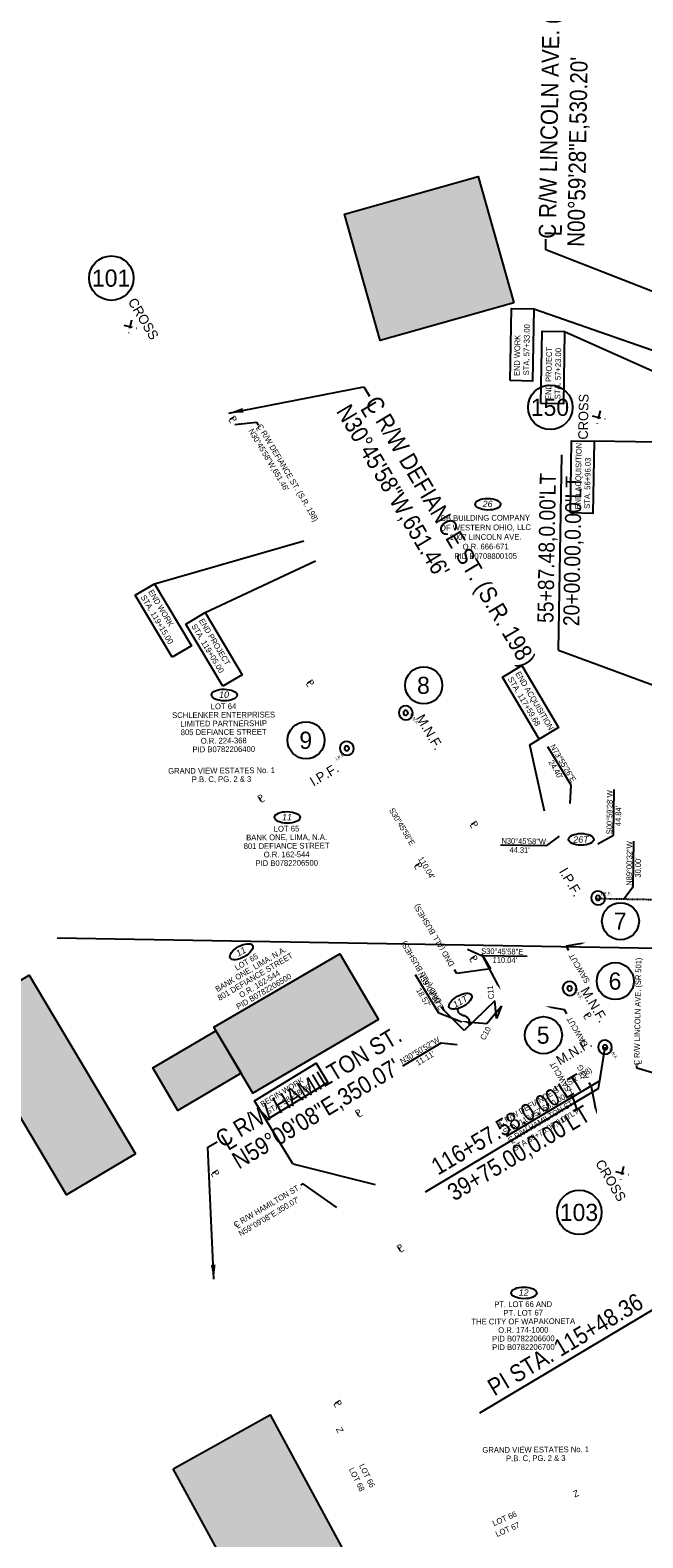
# Model space of a CAD drawing. Header units: feet. Extents: x 1485209 to 1496127, y 336129 to 339496.
# Tile 5 of 8: x 1495356 to 1495624, y 336959 to 337618. Entities that reach past the tile are written whole.
import ezdxf
from ezdxf import colors
from ezdxf.entities.mleader import LeaderData, LeaderLine
from ezdxf.enums import TextEntityAlignment as Align
from ezdxf.math import Vec2, Vec3

# ---------------------------------------------------------------- set-up
doc = ezdxf.new("R2010")
doc.units = ezdxf.units.FT
doc.header["$MEASUREMENT"] = 0
for name, pattern in [('F', [0.15, 0.1, -0.05]), ('HIDDEN4', [0.09375, 0.0625, -0.03125]), ('OhDOT_USTN3', [0.22, 0.165, -0.055])]:
    doc.linetypes.add(name, pattern=pattern)
for name, color, linetype in [('BD_X_Building', 130, 'Continuous'), ('BD_X_Hatch', 247, 'Continuous'), ('DV_X_Lot_Line', 80, 'OhDOT_USTN3'), ('RD_P_Text', 1, 'Continuous'), ('RW_P_Text-Boundary', 20, 'Continuous'), ('RW_P_Text-Parcel', 140, 'Continuous'), ('RW_X_Text-CLplat', 30, 'Continuous')]:
    doc.layers.add(name, color=color, linetype=linetype)
doc.styles.add('Slanted-Normal', font='font31.shx', dxfattribs={"height": 0.1})
doc.styles.get("Standard").update_dxf_attribs({"font": 'font31.shx'})
doc.styles.add('Style-font31', font='font31.shx')
doc.styles.add('Text - CenterTop 0.14 Italic', font='ariali.ttf', dxfattribs={"height": 0.14})
doc.dimstyles.new('COEC', dxfattribs={"dimscale": 13.9, "dimtxt": 0.18, "dimasz": 0.18, "dimexe": 0.18, "dimexo": 0.0625, "dimgap": 0.09, "dimtad": 1, "dimzin": 0, "dimdsep": 46, "dimtxsty": 'Standard', "dimcen": 0.09, "dimclrd": 256, "dimclre": 256, "dimclrt": 256, "dimaunit": 1, "dimadec": 4, "dimazin": 0, "dimtfac": 1, "dimtofl": 0, "dimtmove": 0, "dimatfit": 3, "dimfxl": 1, "dimtolj": 1, "dimtzin": 0, "dimlwd": -1, "dimlwe": -1, "dimarcsym": 0})

# ---------------------------------------------------------------- blocks, each defined once
blk = doc.blocks.new('309')
at = {"color": 0, "linetype": 'HIDDEN4'}
for p, q in [((-0.034, 0.034), (0.034, -0.034)), ((0.034, 0.034), (-0.034, -0.034))]:
    blk.add_line(p, q, dxfattribs=at)

msp = doc.modelspace()

# ---------------------------------------------------------------- hatches: boundary and pattern name
at = {"layer": 'BD_X_Hatch'}
h = msp.add_hatch(color=255, dxfattribs=at)
h.dxf.hatch_style = 1
h.paths.add_polyline_path([(1495551.85, 337553.87), (1495493.38, 337537.39), (1495508.95, 337482.15), (1495567.42, 337498.63)])
h = msp.add_hatch(color=255, dxfattribs=at)
h.dxf.hatch_style = 1
h.paths.add_polyline_path([(1495508.3, 337185.5), (1495491.29, 337214.25), (1495436.26, 337182.12), (1495453.26, 337153.37)])
h.paths.add_polyline_path([(1495448.16, 337162.01), (1495437.16, 337180.59), (1495409.69, 337164.36), (1495420.57, 337145.71)])
h = msp.add_hatch(color=255, dxfattribs=at)
h.dxf.hatch_style = 1
h.paths.add_polyline_path([(1495355.57, 337204.81), (1495325.44, 337186.87), (1495371.9, 337108.84), (1495402.03, 337126.78)])
h = msp.add_hatch(color=255, dxfattribs=at)
h.dxf.hatch_style = 1
h.paths.add_polyline_path([(1495460.84, 337012.71), (1495418.49, 336989.19), (1495465.81, 336902.28), (1495500, 336920.78), (1495492.69, 336934.13), (1495500.93, 336938.6)])

# ---------------------------------------------------------------- linework, layer by layer
at = {"layer": 'BD_X_Building'}
for points in [[(1495567.42, 337498.63), (1495508.95, 337482.15), (1495493.38, 337537.39), (1495551.85, 337553.87)], [(1495402.03, 337126.78), (1495371.9, 337108.84), (1495325.44, 337186.87), (1495355.57, 337204.81)]]:
    msp.add_lwpolyline(points, close=True, dxfattribs=at)
at = {"layer": 'BD_X_Building', "flags": 128}
for points in [[(1495508.3, 337185.5), (1495453.26, 337153.37), (1495436.26, 337182.12), (1495491.29, 337214.25)], [(1495448.16, 337162.01), (1495420.57, 337145.71), (1495409.69, 337164.36), (1495437.16, 337180.59)]]:
    msp.add_lwpolyline(points, close=True, dxfattribs=at)
at = {"layer": 'BD_X_Building', "elevation": 924, "flags": 128}
msp.add_lwpolyline([(1495418.49, 336989.19), (1495460.84, 337012.71), (1495500.93, 336938.6), (1495492.69, 336934.13), (1495500, 336920.78), (1495465.81, 336902.28)], close=True, dxfattribs=at)
at = {"layer": 'DV_X_Lot_Line', "color": 247, "linetype": 'F'}
msp.add_line((1495603.46, 337238.39), (1495633.46, 337237.87), dxfattribs=at)
at = {"layer": 'RW_P_Text-Boundary'}
for p, q in [((1495367.82, 337221.21), (1495674.08, 337215.91)), ((1495604.88, 337158.74), (1495607.24, 337173.4)), ((1495604.88, 337158.74), (1495564.05, 337134.36))]:
    msp.add_line(p, q, dxfattribs=at)
at = {"layer": 'RW_P_Text-Parcel'}
for p, q in [((1495576.11, 337496.05), (1495637.55, 337474.58)), ((1495589.55, 337486.11), (1495637.38, 337464.79)), ((1495666.91, 337437.09), (1495602.46, 337438.21)), ((1495410.42, 337375.94), (1495475.62, 337394.61)), ((1495432.54, 337363.29), (1495480.71, 337385.95)), ((1495574.38, 337305.56), (1495578.49, 337308.01)), ((1495580.8, 337276.47), (1495574.38, 337305.56)), ((1495470.73, 337122.5), (1495459.14, 337141.57)), ((1495470.73, 337122.5), (1495506.78, 337113.43))]:
    msp.add_line(p, q, dxfattribs=at)
for points in [[(1495565.73, 337464.67), (1495566.28, 337496.22), (1495576.11, 337496.05), (1495575.57, 337464.5)], [(1495579.17, 337454.74), (1495579.72, 337486.28), (1495589.55, 337486.11), (1495589.01, 337454.57)], [(1495592.08, 337406.83), (1495592.62, 337438.38), (1495602.46, 337438.21), (1495601.91, 337406.66)], [(1495418.1, 337343.8), (1495401.96, 337370.91), (1495410.42, 337375.94), (1495426.55, 337348.83)], [(1495440.22, 337331.15), (1495424.09, 337358.26), (1495432.54, 337363.29), (1495448.68, 337336.18)], [(1495578.49, 337308.01), (1495562.36, 337335.12), (1495570.81, 337340.15), (1495586.94, 337313.04)], [(1495486.1, 337157.95), (1495459.14, 337141.57), (1495454.03, 337149.97), (1495480.99, 337166.36)]]:
    msp.add_lwpolyline(points, close=True, dxfattribs=at)
at = {"layer": 'RW_P_Text-Parcel', "const_width": 0.525}
msp.add_lwpolyline([(1495548.2, 337183.52, 1), (1495548.18, 337184.04, 1)], format="xyb", close=True, dxfattribs=at)
at = {"layer": 'RW_P_Text-Parcel'}
msp.add_circle((1495548.19, 337183.78), 0.525, dxfattribs=at)
for centre in [(1495520.12, 337319.49, 922.86), (1495494.36, 337303.99, 921.23), (1495604.17, 337238.6, 924.53), (1495591.75, 337199.08, 924.11), (1495607.2, 337173.37, 924.23)]:
    msp.add_arc(centre, 1.02, 266.53396, 265.53396, dxfattribs=at)
for centre, major_axis in [((1495556.02, 337410.65), (5.56, -0.08)), ((1495440.86, 337327.29), (5.56, -0.08)), ((1495468.39, 337273.81), (5.56, -0.08)), ((1495596.79, 337264.22), (5.56, 0)), ((1495448.33, 337215.13), (4.85, 2.73)), ((1495544, 337193.46), (4.86, 2.71)), ((1495571.79, 337066.03), (5.56, -0.08))]:
    msp.add_ellipse(centre, major_axis=major_axis, ratio=0.4567, dxfattribs=at)
msp.add_open_spline([(1495548.19, 337183.78), (1495548.16, 337184.05), (1495548.09, 337184.73), (1495547.72, 337185.8), (1495546.7, 337186.69), (1495545.34, 337187.18), (1495543.94, 337187.74), (1495542.85, 337188.89), (1495542.92, 337189.83), (1495542.96, 337190.27)], degree=3, knots=[0, 0, 0, 0, 0.808897, 2.063145, 3.268518, 4.74253, 6.388175, 7.79938, 9.089195, 9.089195, 9.089195, 9.089195], dxfattribs=at)
at = {"layer": 'RW_X_Text-CLplat'}
for p, q in [((1495586.85, 337346.96), (1495588.32, 337432.24)), ((1495586.85, 337346.96), (1495635.04, 337329.08)), ((1495604.32, 337155.29), (1495607.24, 337173.4)), ((1495604.32, 337155.29), (1495528.59, 337110.05)), ((1495552.48, 337013.68), (1495663.11, 337079.54))]:
    msp.add_line(p, q, dxfattribs=at)
for centre, radius in [((1495391.52, 337509.46, -10.85), 9.72), ((1495583.28, 337453.01, 1.86), 9.72), ((1495528, 337331.51), 8.1), ((1495476.58, 337307.52), 8.1), ((1495613.97, 337228.44), 8.1), ((1495611.69, 337202.27), 8.1), ((1495580.31, 337178.65), 8.1), ((1495595.95, 337101.21, -10.85), 9.72)]:
    msp.add_circle(centre, radius, dxfattribs=at)
for centre in [(1495520.12, 337319.49, 922.86), (1495494.36, 337303.99, 921.23), (1495604.17, 337238.6, 924.53), (1495591.75, 337199.08, 924.11), (1495607.2, 337173.37, 924.23)]:
    msp.add_arc(centre, 3.06, 266.53396, 265.53396, dxfattribs=at)

# ---------------------------------------------------------------- block references
at = {"layer": 'RW_X_Text-CLplat', "xscale": 59.9999999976, "yscale": 59.9999999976, "zscale": 59.9999999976, "rotation": 31.89575310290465}
for p in [(1495399.7, 337488.23, 921.1), (1495604.45, 337448.63, 925.02), (1495614.62, 337118.4, 923.42)]:
    msp.add_blockref('309', p, dxfattribs=at)

# ---------------------------------------------------------------- texts
at = {"layer": 'RW_P_Text-Boundary', "style": 'Style-font31', "width": 0.9}
for s, rotation, p in [('N73°55\'26"E', 300.94227, (1495583.07, 337304.8)), ("24.40'", 300.94227, (1495582.36, 337297.88)), ('S00°59\'28"W', 89.31023, (1495610.33, 337266.44)), ('S30°45\'58"E       110.04\'', 300.76611, (1495512.76, 337276.98)), ("44.84'", 89.31023, (1495614.21, 337269.99)), ('N30°45\'58"W', 358.93822, (1495561.93, 337262.33)), ("44.31'", 358.93822, (1495565.45, 337258.42)), ('N89°00\'32"W', 89.31023, (1495618.96, 337243.93)), ("30.00'", 89.31023, (1495622.85, 337247.48)), ('S30°45\'58"E', 359.00889, (1495553.08, 337214.16)), ("110.04'", 359.00889, (1495558.07, 337210.31)), ('N59°09\'08"E', 300.94227, (1495525.28, 337205.22)), ("18.57'", 300.94227, (1495524.57, 337198.3)), ('C11', 95.68238, (1495558.76, 337194.52)), ('N30°50\'52"W', 30.94227, (1495518.59, 337165.91)), ('C10', 61.73516, (1495554.66, 337176.23)), ("11.11'", 30.94227, (1495525.51, 337165.21)), ('L', 30.84771, (1495562.18, 337138.33)), ('L', 30.84771, (1495566.58, 337131.05))]:
    msp.add_text(s, height=2.5, rotation=rotation, dxfattribs=at).set_placement(p)
at = {"layer": 'RW_P_Text-Boundary', "insert": (1495615.11, 337173.58), "char_height": 2.5, "width": 128.0558, "attachment_point": 2, "rotation": 30.84771, "style": 'Style-font31'}
msp.add_mtext("\\pxql;{\\W0.9;C R/W DEFIANCE ST. (SR 198)\\PSTA. 116+57.58,0.00'LT\\PC R/W HAMILTON ST.\\PSTA 39+75.00,0.00'LT}", dxfattribs=at)
at = {"layer": 'RW_P_Text-Parcel', "style": 'Style-font31'}
for s, height, rotation, p in [('STA. 57+33.00', 2.5, 89.01389, (1495573.97, 337466.93)), ('STA. 57+23.00', 2.5, 89.01389, (1495587.68, 337456.51)), ('L', 2.8, 302.02651, (1495442.51, 337447.56)), ('P', 2.8, 302.02651, (1495442.94, 337448.24)), ('STA. 56+96.03', 2.5, 89.01389, (1495600.59, 337408.61)), ('STA. 119+15.00', 2.5, 300.76611, (1495404.22, 337370.07)), ('STA. 119+05.00', 2.5, 300.76611, (1495426.35, 337357.42)), ('STA. 117+59.68', 2.5, 300.76611, (1495564.62, 337334.28)), ('L', 2.8, 301.95767, (1495476.3, 337332.28)), ('P', 2.8, 301.95767, (1495476.73, 337332.96)), ('P', 2.8, 30.45851, (1495456.37, 337280.51)), ('L', 2.8, 30.45851, (1495457.04, 337280.07)), ('L', 2.8, 301.95767, (1495547.91, 337270.51)), ('P', 2.8, 301.95767, (1495548.33, 337271.19)), ('L', 2.8, 301.95767, (1495523.56, 337252.49)), ('P', 2.8, 301.95767, (1495523.98, 337253.17)), ('L', 2.8, 301.95767, (1495547.73, 337211.87)), ('P', 2.8, 301.95767, (1495548.15, 337212.56)), ('L', 2.8, 301.95767, (1495597.51, 337186.96)), ('P', 2.8, 301.95767, (1495597.93, 337187.64)), ('STA. 38+58.00', 2.5, 31.29121, (1495459.96, 337143.83)), ('P', 2.8, 30.46917, (1495499.04, 337142.94)), ('L', 2.8, 30.46917, (1495499.71, 337142.5)), ('L', 2.8, 301.95767, (1495434.83, 337118.1)), ('P', 2.8, 301.95767, (1495435.26, 337118.78)), ('P', 2.8, 30.46917, (1495517.23, 337083.94)), ('L', 2.8, 30.46917, (1495517.9, 337083.5)), ('P', 2.8, 301.95767, (1495488.81, 337018.17)), ('L', 2.8, 301.95767, (1495488.38, 337017.49)), ('Z', 2.8, 295.30725, (1495489.56, 337006.51)), ('LOT 68', 2.5, 296.42944, (1495495.16, 336988.97)), ('LOT 66', 2.5, 296.42944, (1495499.65, 336990.62)), ('Z', 2.8, 22.51046, (1495593.98, 336976.61)), ('LOT 66', 2.5, 23.43491, (1495558.69, 336964.06)), ('LOT 67', 2.5, 23.43491, (1495560.01, 336959.32))]:
    msp.add_text(s, height=height, rotation=rotation, dxfattribs=at).set_placement(p)
at = {"layer": 'RW_P_Text-Parcel', "style": 'Style-font31', "width": 0.9}
for s, rotation, p in [('END WORK', 89.01389, (1495569.92, 337466.68)), ('END PROJECT', 89.01389, (1495583.64, 337456.26)), ('N30°45\'58"W,651.46\'', 300.76608, (1495451.32, 337442.76)), ('L', 300.76608, (1495454.46, 337443.93)), ('C R/W DEFIANCE ST. (S.R. 198)', 300.76608, (1495455.04, 337444.78)), ('END ACQUISITION', 89.01389, (1495596.54, 337408.36)), ('END WORK', 300.76611, (1495407.53, 337372.41)), ('END PROJECT', 300.76611, (1495429.66, 337359.76)), ('END ACQUISITION', 300.76611, (1495567.93, 337336.63)), ('C R/W LINCOLN AVE. (SR 501)', 89.00893, (1495622.3, 337165.44, 916.42)), ('L', 89.00893, (1495623.16, 337165.88, 916.42)), ('BEGIN WORK', 31.29121, (1495457.58, 337147.12)), ('C R/W HAMILTON ST.', 30.84788, (1495445.85, 337094.46)), ('N59°09\'08"E,350.07\'', 30.84788, (1495448.01, 337090.64)), ('L', 30.84788, (1495446.71, 337093.98))]:
    msp.add_text(s, height=2.5, rotation=rotation, dxfattribs=at).set_placement(p)
at = {"layer": 'RW_P_Text-Parcel', "style": 'Text - CenterTop 0.14 Italic'}
for s, p in [('26', (1495555.89, 337409.39)), ('10', (1495440.73, 337326.03)), ('11', (1495468.25, 337272.55)), ('26T', (1495596.69, 337262.74)), ('12', (1495571.65, 337064.77))]:
    msp.add_text(s, height=2.8, dxfattribs=at).set_placement(p, align=Align.CENTER)
at = {"layer": 'RW_P_Text-Parcel'}
for s, rotation, p in [('M.N.F.', 300.76608, (1495521.78, 337318.97, 922.86)), ('I.P.F.', 30.84778, (1495489.94, 337298.55, 921.23)), ('M.N.F.', 300.76608, (1495593.52, 337198.86, 924.11)), ('M.N.F.', 300.76608, (1495608.83, 337172.7, 924.23))]:
    msp.add_text(s, height=1.4, rotation=rotation, dxfattribs=at).set_placement(p)
msp.add_text('I.P.F.', height=1.4, dxfattribs=at).set_placement((1495605.48, 337239.8, 924.53))
at = {"layer": 'RW_P_Text-Parcel', "style": 'Text - CenterTop 0.14 Italic'}
for s, rotation, p in [('11', 30.18263, (1495448.85, 337213.97)), ('11T', 29.10975, (1495544.63, 337192.12))]:
    msp.add_text(s, height=2.8, rotation=rotation, dxfattribs=at).set_placement(p, align=Align.CENTER)
at = {"layer": 'RW_P_Text-Parcel', "insert": (1495554.94, 337405.93), "char_height": 2.5, "attachment_point": 2, "rotation": 0.36564, "style": 'Style-font31'}
msp.add_mtext_dynamic_manual_height_columns('BB BUILDING COMPANY\\POF WESTERN OHIO, LLC\\P1007 LINCOLN AVE.\\PO.R. 666-671\\PPID B0708800105', width=69.3471, gutter_width=50, heights=[27.31], dxfattribs=at)
at = {"layer": 'RW_P_Text-Parcel', "char_height": 2.5, "attachment_point": 2, "line_spacing_factor": 0.9, "style": 'Style-font31'}
for s, insert, rotation in [('LOT 64\\PSCHLENKER ENTERPRISES\\PLIMITED PARTNERSHIP\\P805 DEFIANCE STREET\\PO.R. 224-368\\PPID B0782206400', (1495440.5, 337323.61), 0.36564), ('LOT 65\\PBANK ONE, LIMA, N.A.\\P801 DEFIANCE STREET\\PO.R. 162-544\\PPID B0782206500', (1495468.03, 337270.14), 0.36564), ('LOT 65\\PBANK ONE, LIMA, N.A.\\P801 DEFIANCE STREET\\PO.R. 162-544\\PPID B0782206500', (1495449.87, 337211.77), 30.54827), ('PT. LOT 66 AND\\PPT. LOT 67\\PTHE CITY OF WAPAKONETA\\PO.R. 174-1000\\PPID B0782206600\\PPID B0782206700', (1495571.43, 337062.35), 0.36564)]:
    msp.add_mtext_dynamic_manual_height_columns(s, width=69.3471, gutter_width=50, heights=[27.31], dxfattribs=dict(at, insert=insert, rotation=rotation))
at = {"layer": 'RW_P_Text-Parcel', "char_height": 2.5, "width": 69.3471, "attachment_point": 2, "rotation": 0.36564, "line_spacing_factor": 0.9, "style": 'Style-font31'}
for insert in [(1495439.62, 337295.53), (1495576.92, 336998.81)]:
    msp.add_mtext('GRAND VIEW ESTATES No. 1\\PP.B. C, PG. 2 & 3', dxfattribs=dict(at, insert=insert))
at = {"layer": 'RW_X_Text-CLplat', "style": 'Style-font31', "width": 0.9}
for s, rotation, p in [('C R/W LINCOLN AVE. (S.R. 501)', 89.00893, (1495585.7, 337526.64)), ('N00°59\'28"E,530.20\'', 89.00893, (1495598.2, 337523.07)), ('L', 89.00893, (1495588.3, 337527.74)), ('N30°45\'58"W,651.46\'', 300.76608, (1495489.53, 337451.31)), ('L', 300.76608, (1495500.05, 337452.44)), ('C R/W DEFIANCE ST. (S.R. 198)', 300.76608, (1495502.02, 337454.97)), ('C R/W HAMILTON ST.', 30.84788, (1495439.96, 337129.17)), ('N59°09\'08"E,350.07\'', 30.84788, (1495447.2, 337119.9)), ('L', 30.84788, (1495442.53, 337127.97))]:
    msp.add_text(s, height=7.5, rotation=rotation, dxfattribs=at).set_placement(p)
at = {"layer": 'RW_X_Text-CLplat'}
for s, p in [('101', (1495391.39, 337505.72, -10.85)), ('150', (1495583.14, 337449.27, 1.86)), ('8', (1495527.87, 337327.77)), ('9', (1495476.45, 337303.78)), ('7', (1495613.84, 337224.7)), ('6', (1495611.56, 337198.53)), ('5', (1495580.17, 337174.91)), ('103', (1495595.82, 337097.47, -10.85))]:
    msp.add_text(s, height=7.5, dxfattribs=at).set_placement(p, align=Align.CENTER)
for s, rotation, p in [('CROSS', 300.76608, (1495398.6, 337499.21, 1478.32)), ('CROSS', 89.00895, (1495599.67, 337438.87, 1482.24)), ('M.N.F.', 300.76608, (1495524.45, 337317.24, 1479.8)), ('I.P.F.', 30.84778, (1495479.85, 337287.2, 1478.16)), ('I.P.F.', 300.76608, (1495586.96, 337250.24, 1481.46)), ('M.N.F.', 300.76608, (1495596.3, 337198.14, 1481.04)), ('M.N.F.', 30.84782, (1495587.5, 337165.4, 1481.16)), ('CROSS', 300.76608, (1495602.81, 337122.7, 1480.64))]:
    msp.add_text(s, height=4.2, rotation=rotation, dxfattribs=at).set_placement(p)
at = {"layer": 'RW_X_Text-CLplat', "style": 'Style-font31', "width": 0.9}
for s, height, rotation, p in [("55+87.48,0.00'LT", 7, 89.00895, (1495585.19, 337391.52)), ("20+00.00,0.00'LT", 7, 89.00895, (1495596.47, 337390.11)), ("116+57.58,0.00'LT", 7.5, 30.84771, (1495566.53, 337136.55)), ("39+75.00,0.00'LT", 7.5, 30.84771, (1495571.44, 337123.95)), ('PI STA. 115+48.36', 7.5, 30.76608, (1495591.74, 337040.32))]:
    msp.add_text(s, height=height, rotation=rotation, dxfattribs=at).set_placement(p, align=Align.CENTER)

# ---------------------------------------------------------------- leaders
at = {"layer": 'RD_P_Text'}
ml = msp.add_multileader_mtext('Standard', dxfattribs=at)
ml.set_content('CONCRETE STEPS', color=256, style='Slanted-Normal')
ml.set_leader_properties()
ml.build(insert=Vec2(0, 0))
ml.multileader.update_dxf_attribs({"dogleg_length": 0.1, "arrow_head_size": 2.8, "scale": 20})
ctx = ml.context
ctx.base_point, ctx.scale, ctx.char_height, ctx.arrow_head_size, ctx.plane_origin, ctx.plane_x_axis, ctx.plane_y_axis = Vec3(1495764.11, 337425.82), 20, 2.5, 2.8, Vec3(1495690.35, 337425.65), Vec3(0.99985, -0.017296), Vec3(0.017296, 0.99985)
ctx.text_align_type = 2
notes = []
notes.append((ctx, [(0, (1, 1, 0), (1495801.36, 337425.18), (-0.99985, 0.017296), 2, [(0, [(1495809.13, 337422.92)], 0, [])])]))
ctx.mtext.insert, ctx.mtext.text_direction, ctx.mtext.rotation, ctx.mtext.width, ctx.mtext.alignment, ctx.mtext.flow_direction = Vec3(1495797.38, 337426.49), Vec3(0.99985, -0.017296), 6.265888, 34.1962, 3, 5
ml = msp.add_multileader_mtext('Standard', dxfattribs=at)
ml.set_content('DND (ALL BUSHES)', color=256, style='Slanted-Normal')
ml.set_leader_properties()
ml.build(insert=Vec2(0, 0))
ml.multileader.update_dxf_attribs({"dogleg_length": 0.1, "arrow_head_size": 2.5, "scale": 20})
ctx = ml.context
ctx.base_point, ctx.scale, ctx.char_height, ctx.arrow_head_size, ctx.plane_origin, ctx.plane_x_axis, ctx.plane_y_axis = Vec3(1495541.48, 337207.27), 20, 2.5, 2.5, Vec3(1495562.24, 337160.03), Vec3(-0.511534, 0.859263), Vec3(-0.859263, -0.511534)
notes.append((ctx, [(1, (1, 1, 0), (1495542.5, 337205.55), (-0.511534, 0.859263), 2, [(4, [(1495561.72, 337198.34), (1495553.38, 337214.03), (1495557.17, 337207.64)], 0, [])])]))
ctx.mtext.insert, ctx.mtext.text_direction, ctx.mtext.rotation, ctx.mtext.flow_direction = Vec3(1495539.38, 337208.35), Vec3(-0.511534, 0.859263), 2.107766, 5
ml = msp.add_multileader_mtext('Standard', dxfattribs=at)
ml.set_content('DND (ALL BUSHES)', color=256, style='Slanted-Normal')
ml.set_leader_properties()
ml.build(insert=Vec2(0, 0))
ml.multileader.update_dxf_attribs({"dogleg_length": 0.1, "arrow_head_size": 2.5, "scale": 20})
ctx = ml.context
ctx.base_point, ctx.scale, ctx.char_height, ctx.arrow_head_size, ctx.plane_origin, ctx.plane_x_axis, ctx.plane_y_axis = Vec3(1495535.88, 337191.11), 20, 2.5, 2.5, Vec3(1495556.64, 337143.87), Vec3(-0.511534, 0.859263), Vec3(-0.859263, -0.511534)
notes.append((ctx, [(1, (1, 1, 0), (1495536.9, 337189.39), (-0.511534, 0.859263), 2, [(5, [(1495544.23, 337184.74), (1495555.6, 337183.71), (1495561.97, 337191.47), (1495559.72, 337185.99), (1495558.99, 337193.67), (1495545.62, 337180.63)], 0, [])])]))
ctx.mtext.insert, ctx.mtext.text_direction, ctx.mtext.rotation, ctx.mtext.flow_direction = Vec3(1495533.78, 337192.19), Vec3(-0.511534, 0.859263), 2.107766, 5
ml = msp.add_multileader_mtext('Standard', dxfattribs=at)
ml.set_content('SAWCUT', color=256, style='Slanted-Normal')
ml.set_leader_properties()
ml.build(insert=Vec2(0, 0))
ml.multileader.update_dxf_attribs({"dogleg_length": 0.1, "arrow_head_size": 2.5, "scale": 20})
ctx = ml.context
ctx.base_point, ctx.scale, ctx.char_height, ctx.arrow_head_size, ctx.plane_origin, ctx.plane_x_axis, ctx.plane_y_axis = Vec3(1495600.38, 337200.44), 20, 2.5, 2.5, Vec3(1495619.77, 337156.19), Vec3(-0.511534, 0.859263), Vec3(-0.859263, -0.511534)
ctx.text_align_type = 2
notes.append((ctx, [(0, (1, 1, 0), (1495590.22, 337217.5), (0.511534, -0.859263), 2, [(0, [(1495598.69, 337219.04)], 0, [])])]))
ctx.mtext.insert, ctx.mtext.text_direction, ctx.mtext.rotation, ctx.mtext.alignment, ctx.mtext.flow_direction = Vec3(1495591.19, 337213.42), Vec3(-0.511534, 0.859263), 2.107766, 3, 5
ml = msp.add_multileader_mtext('Standard', dxfattribs=at)
ml.set_content('SAWCUT', color=256, style='Slanted-Normal')
ml.set_leader_properties()
ml.build(insert=Vec2(0, 0))
ml.multileader.update_dxf_attribs({"dogleg_length": 0.1, "arrow_head_size": 2.5, "scale": 20})
ctx = ml.context
ctx.base_point, ctx.scale, ctx.char_height, ctx.arrow_head_size, ctx.plane_origin, ctx.plane_x_axis, ctx.plane_y_axis = Vec3(1495599.45, 337172.82), 20, 2.5, 2.5, Vec3(1495618.85, 337128.57), Vec3(-0.511534, 0.859263), Vec3(-0.859263, -0.511534)
ctx.text_align_type = 2
notes.append((ctx, [(0, (1, 1, 0), (1495589.3, 337189.88), (0.511534, -0.859263), 2, [(0, [(1495581.04, 337191.33)], 0, [])])]))
ctx.mtext.insert, ctx.mtext.text_direction, ctx.mtext.rotation, ctx.mtext.alignment, ctx.mtext.flow_direction = Vec3(1495590.27, 337185.8), Vec3(-0.511534, 0.859263), 2.107766, 3, 5
ml = msp.add_multileader_mtext('Standard', dxfattribs=at)
ml.set_content('SAWCUT', color=256, style='Slanted-Normal')
ml.set_leader_properties()
ml.build(insert=Vec2(0, 0))
ml.multileader.update_dxf_attribs({"dogleg_length": 0.1, "arrow_head_size": 2.5, "scale": 20})
ctx = ml.context
ctx.base_point, ctx.scale, ctx.char_height, ctx.arrow_head_size, ctx.plane_origin, ctx.plane_x_axis, ctx.plane_y_axis = Vec3(1495592.41, 337152.59), 20, 2.5, 2.5, Vec3(1495613.09, 337102.65), Vec3(-0.511534, 0.859263), Vec3(-0.859263, -0.511534)
notes.append((ctx, [(1, (1, 1, 0), (1495593.43, 337150.87), (-0.511534, 0.859263), 2, [(0, [(1495595.49, 337144.54)], 0, [])])]))
ctx.mtext.insert, ctx.mtext.text_direction, ctx.mtext.rotation, ctx.mtext.flow_direction = Vec3(1495590.31, 337153.67), Vec3(-0.511534, 0.859263), 2.107766, 5
ml = msp.add_multileader_mtext('Standard', dxfattribs=at)
ml.set_content('ATG', color=256, style='Slanted-Normal')
ml.set_leader_properties()
ml.build(insert=Vec2(0, 0))
ml.multileader.update_dxf_attribs({"dogleg_length": 0.1, "arrow_head_size": 2.5, "scale": 20})
ctx = ml.context
ctx.base_point, ctx.scale, ctx.char_height, ctx.arrow_head_size, ctx.plane_origin, ctx.plane_x_axis, ctx.plane_y_axis = Vec3(1495600.31, 337157.86), 20, 2.5, 2.5, Vec3(1495620.99, 337107.91), Vec3(-0.511534, 0.859263), Vec3(-0.859263, -0.511534)
notes.append((ctx, [(1, (1, 1, 0), (1495601.33, 337156.14), (-0.511534, 0.859263), 2, [(0, [(1495603.7, 337143.88)], 0, [])])]))
ctx.mtext.insert, ctx.mtext.text_direction, ctx.mtext.rotation, ctx.mtext.flow_direction = Vec3(1495598.21, 337158.94), Vec3(-0.511534, 0.859263), 2.107766, 5
at = {"layer": 'RW_P_Text-Boundary'}
for points in [[(1495591.91, 337279.88), (1495592.35, 337287.86), (1495582.26, 337304.66)], [(1495604.08, 337262.3), (1495610.93, 337266.07), (1495611.17, 337285.96)], [(1495587.12, 337265.57), (1495581.44, 337261.36), (1495561.56, 337261.73)], [(1495615.4, 337238.28), (1495619.57, 337243.56), (1495619.81, 337263.45)], [(1495547.15, 337216.25), (1495553.21, 337213.47), (1495573.14, 337213.12)], [(1495544.62, 337184.38), (1495534.56, 337188.28), (1495524.47, 337205.09)], [(1495542.56, 337174.38), (1495535.53, 337175.2), (1495518.73, 337165.11)]]:
    msp.add_leader(points, dimstyle='COEC', override={"dimscale": 14, "dimgap": 0.09, "dimtad": 0}, dxfattribs=at)
at = {"layer": 'RW_P_Text-Parcel'}
for points in [[(1495445.44, 337445.53), (1495454.92, 337446.49), (1495455.66, 337445.28)], [(1495631.39, 337161.2, 916.42), (1495621.12, 337164.24, 916.42), (1495621.14, 337165.33, 916.42)], [(1495489.97, 337103.34), (1495475.38, 337113.64), (1495474.35, 337113.05)]]:
    msp.add_leader(points, dimstyle='COEC', override={"dimscale": 14}, dxfattribs=at)
at = {"layer": 'RW_X_Text-CLplat'}
for points in [[(1495637.26, 337500.03), (1495581.3, 337521.8), (1495581.38, 337526.52)], [(1495442.83, 337450.5), (1495501.78, 337461.94), (1495504.23, 337457.9)], [(1495436.3, 337071.99), (1495433.62, 337129.75), (1495437.72, 337132.1)]]:
    msp.add_leader(points, dimstyle='COEC', override={"dimscale": 35}, dxfattribs=at)
for ctx, leaders in notes:
    for number, flags, end, landing, length, lines in leaders:
        leader = LeaderData()
        leader.index, (leader.has_last_leader_line, leader.has_dogleg_vector, leader.attachment_direction) = number, flags
        leader.last_leader_point, leader.dogleg_vector, leader.dogleg_length = Vec3(end), Vec3(landing), length
        for number, points, colour, breaks in lines:
            line = LeaderLine()
            line.index, line.vertices, line.color, line.breaks = number, Vec3.list(points), colors.encode_raw_color(colour), breaks
            leader.lines.append(line)
        ctx.leaders.append(leader)

doc.saveas('drawing.dxf')
